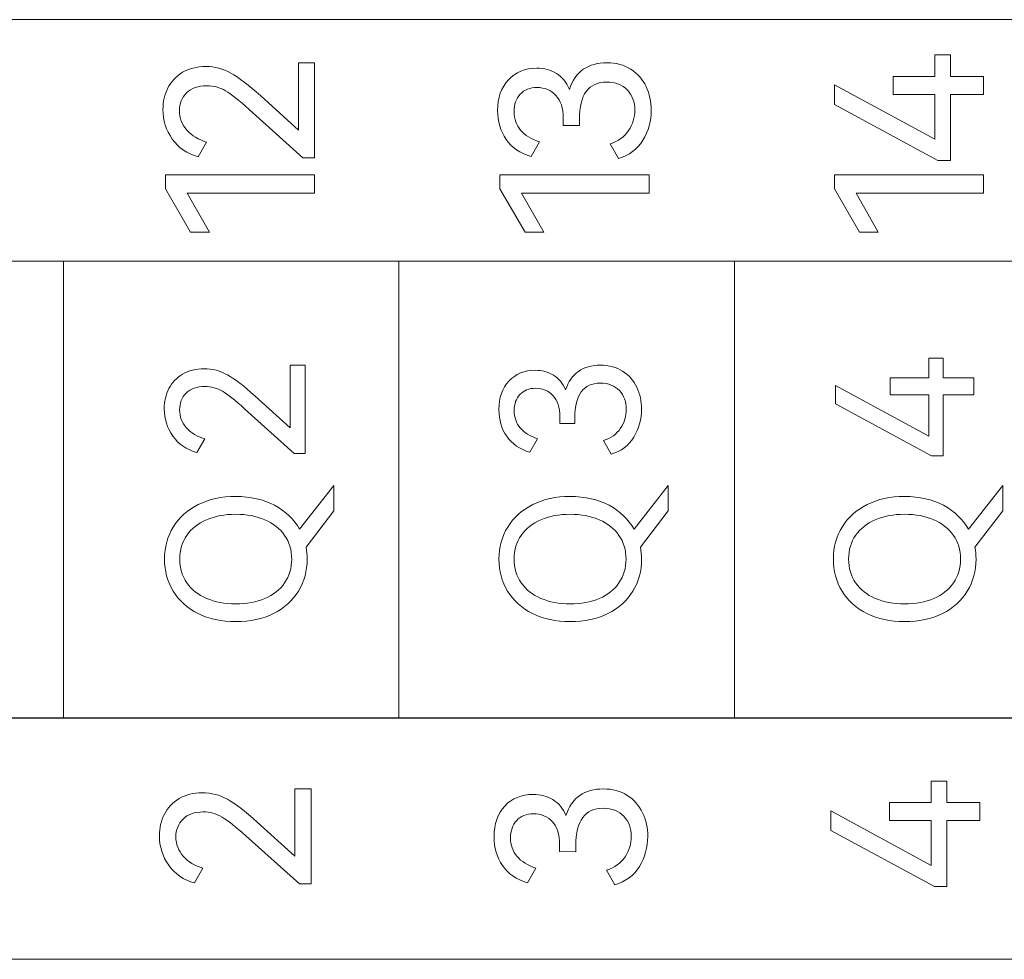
# Model space of a CAD drawing. Header units: millimetres. Extents: x 0 to 427, y 0 to 299.
# Tile 16 of 34: x 145 to 157, y 147 to 159. Entities that reach past the tile are written whole.
import ezdxf

# ---------------------------------------------------------------- set-up
doc = ezdxf.new("R2010")
doc.units = ezdxf.units.MM
doc.header["$MEASUREMENT"] = 0
doc.layers.add('layer 1', color=7, linetype='Continuous')

msp = doc.modelspace()

# ---------------------------------------------------------------- linework, layer by layer
at = {"layer": 'layer 1', "lineweight": 9}
for points, knots in [([(137.761, 155.891), (137.761, 155.891), (137.761, 158.823), (137.761, 158.823), (137.761, 158.823), (137.761, 158.823), (174.394, 158.823), (174.394, 158.823), (174.394, 158.823), (174.394, 158.823), (174.394, 155.891), (174.394, 155.891), (174.394, 155.891), (174.394, 155.891), (137.761, 155.891), (137.761, 155.891)], [0, 0, 0, 0, 0.25, 0.25, 0.25, 0.25, 0.5, 0.5, 0.5, 0.5, 0.75, 0.75, 0.75, 0.75, 1, 1, 1, 1]), ([(148.753, 157.483), (148.753, 157.483), (148.753, 158.301), (148.753, 158.301), (148.753, 158.301), (148.753, 158.301), (148.948, 158.301), (148.948, 158.301), (148.948, 158.301), (148.948, 158.301), (148.948, 157.148), (148.948, 157.148), (148.948, 157.148), (148.948, 157.148), (148.807, 157.148), (148.807, 157.148), (148.807, 157.148), (148.807, 157.148), (148.155, 157.733), (148.155, 157.733), (148.155, 157.733), (148.033, 157.843), (147.937, 157.919), (147.868, 157.96), (147.868, 157.96), (147.798, 158.001), (147.722, 158.022), (147.639, 158.022), (147.639, 158.022), (147.534, 158.022), (147.452, 157.992), (147.395, 157.935), (147.395, 157.935), (147.338, 157.878), (147.308, 157.805), (147.308, 157.718), (147.308, 157.718), (147.308, 157.629), (147.339, 157.55), (147.399, 157.483), (147.399, 157.483), (147.458, 157.416), (147.538, 157.367), (147.637, 157.338), (147.637, 157.338), (147.637, 157.338), (147.536, 157.16), (147.536, 157.16), (147.536, 157.16), (147.401, 157.196), (147.296, 157.268), (147.221, 157.375), (147.221, 157.375), (147.146, 157.482), (147.108, 157.601), (147.108, 157.733), (147.108, 157.733), (147.108, 157.828), (147.129, 157.916), (147.169, 157.995), (147.169, 157.995), (147.209, 158.074), (147.269, 158.137), (147.347, 158.184), (147.347, 158.184), (147.425, 158.23), (147.519, 158.254), (147.629, 158.254), (147.629, 158.254), (147.736, 158.254), (147.838, 158.227), (147.933, 158.175), (147.933, 158.175), (148.028, 158.123), (148.149, 158.029), (148.294, 157.898), (148.294, 157.898), (148.294, 157.898), (148.753, 157.483), (148.753, 157.483)], [0, 0, 0, 0, 0.05, 0.05, 0.05, 0.05, 0.1, 0.1, 0.1, 0.1, 0.15, 0.15, 0.15, 0.15, 0.2, 0.2, 0.2, 0.2, 0.25, 0.25, 0.25, 0.25, 0.3, 0.3, 0.3, 0.3, 0.35, 0.35, 0.35, 0.35, 0.4, 0.4, 0.4, 0.4, 0.45, 0.45, 0.45, 0.45, 0.5, 0.5, 0.5, 0.5, 0.55, 0.55, 0.55, 0.55, 0.6, 0.6, 0.6, 0.6, 0.65, 0.65, 0.65, 0.65, 0.7, 0.7, 0.7, 0.7, 0.75, 0.75, 0.75, 0.75, 0.8, 0.8, 0.8, 0.8, 0.85, 0.85, 0.85, 0.85, 0.9, 0.9, 0.9, 0.9, 0.95, 0.95, 0.95, 0.95, 1, 1, 1, 1]), ([(152.04, 157.977), (152.075, 158.086), (152.131, 158.167), (152.208, 158.221), (152.208, 158.221), (152.286, 158.274), (152.381, 158.301), (152.495, 158.301), (152.495, 158.301), (152.607, 158.301), (152.704, 158.274), (152.785, 158.222), (152.785, 158.222), (152.866, 158.17), (152.929, 158.099), (152.97, 158.012), (152.97, 158.012), (153.012, 157.925), (153.033, 157.829), (153.033, 157.725), (153.033, 157.725), (153.033, 157.594), (152.999, 157.472), (152.932, 157.361), (152.932, 157.361), (152.864, 157.25), (152.765, 157.176), (152.635, 157.138), (152.635, 157.138), (152.635, 157.138), (152.534, 157.316), (152.534, 157.316), (152.534, 157.316), (152.633, 157.347), (152.708, 157.401), (152.758, 157.477), (152.758, 157.477), (152.807, 157.553), (152.833, 157.637), (152.833, 157.725), (152.833, 157.725), (152.833, 157.823), (152.802, 157.904), (152.743, 157.969), (152.743, 157.969), (152.683, 158.033), (152.599, 158.066), (152.492, 158.066), (152.492, 158.066), (152.272, 158.066), (152.161, 157.915), (152.161, 157.614), (152.161, 157.614), (152.161, 157.614), (152.161, 157.538), (152.161, 157.538), (152.161, 157.538), (152.161, 157.538), (151.964, 157.54), (151.964, 157.54), (151.964, 157.54), (151.964, 157.54), (151.964, 157.627), (151.964, 157.627), (151.964, 157.627), (151.964, 157.749), (151.934, 157.842), (151.875, 157.904), (151.875, 157.904), (151.816, 157.967), (151.74, 158), (151.648, 158), (151.648, 158), (151.56, 158), (151.492, 157.972), (151.443, 157.918), (151.443, 157.918), (151.393, 157.864), (151.369, 157.794), (151.369, 157.708), (151.369, 157.708), (151.369, 157.619), (151.395, 157.543), (151.448, 157.482), (151.448, 157.482), (151.5, 157.421), (151.576, 157.373), (151.675, 157.34), (151.675, 157.34), (151.675, 157.34), (151.574, 157.162), (151.574, 157.162), (151.574, 157.162), (151.44, 157.202), (151.339, 157.272), (151.271, 157.371), (151.271, 157.371), (151.203, 157.47), (151.169, 157.587), (151.169, 157.721), (151.169, 157.721), (151.169, 157.875), (151.212, 158), (151.299, 158.093), (151.299, 158.093), (151.387, 158.187), (151.501, 158.234), (151.643, 158.234), (151.643, 158.234), (151.733, 158.234), (151.813, 158.213), (151.882, 158.171), (151.882, 158.171), (151.951, 158.129), (152.004, 158.065), (152.04, 157.977)], [0, 0, 0, 0, 0.034483, 0.034483, 0.034483, 0.034483, 0.068966, 0.068966, 0.068966, 0.068966, 0.103448, 0.103448, 0.103448, 0.103448, 0.137931, 0.137931, 0.137931, 0.137931, 0.172414, 0.172414, 0.172414, 0.172414, 0.206897, 0.206897, 0.206897, 0.206897, 0.241379, 0.241379, 0.241379, 0.241379, 0.275862, 0.275862, 0.275862, 0.275862, 0.310345, 0.310345, 0.310345, 0.310345, 0.344828, 0.344828, 0.344828, 0.344828, 0.37931, 0.37931, 0.37931, 0.37931, 0.413793, 0.413793, 0.413793, 0.413793, 0.448276, 0.448276, 0.448276, 0.448276, 0.482759, 0.482759, 0.482759, 0.482759, 0.517241, 0.517241, 0.517241, 0.517241, 0.551724, 0.551724, 0.551724, 0.551724, 0.586207, 0.586207, 0.586207, 0.586207, 0.62069, 0.62069, 0.62069, 0.62069, 0.655172, 0.655172, 0.655172, 0.655172, 0.689655, 0.689655, 0.689655, 0.689655, 0.724138, 0.724138, 0.724138, 0.724138, 0.758621, 0.758621, 0.758621, 0.758621, 0.793103, 0.793103, 0.793103, 0.793103, 0.827586, 0.827586, 0.827586, 0.827586, 0.862069, 0.862069, 0.862069, 0.862069, 0.896552, 0.896552, 0.896552, 0.896552, 0.931034, 0.931034, 0.931034, 0.931034, 0.965517, 0.965517, 0.965517, 0.965517, 1, 1, 1, 1]), ([(155.967, 158.135), (155.967, 158.135), (156.473, 158.135), (156.473, 158.135), (156.473, 158.135), (156.473, 158.135), (156.473, 158.395), (156.473, 158.395), (156.473, 158.395), (156.473, 158.395), (156.664, 158.395), (156.664, 158.395), (156.664, 158.395), (156.664, 158.395), (156.664, 158.135), (156.664, 158.135), (156.664, 158.135), (156.664, 158.135), (157.064, 158.135), (157.064, 158.135), (157.064, 158.135), (157.064, 158.135), (157.064, 157.916), (157.064, 157.916), (157.064, 157.916), (157.064, 157.916), (156.664, 157.916), (156.664, 157.916), (156.664, 157.916), (156.664, 157.916), (156.664, 157.116), (156.664, 157.116), (156.664, 157.116), (156.664, 157.116), (156.511, 157.116), (156.511, 157.116), (156.511, 157.116), (156.511, 157.116), (155.254, 157.795), (155.254, 157.795), (155.254, 157.795), (155.254, 157.795), (155.254, 158.034), (155.254, 158.034), (155.254, 158.034), (155.254, 158.034), (156.473, 157.372), (156.473, 157.372), (156.473, 157.372), (156.473, 157.372), (156.473, 157.916), (156.473, 157.916), (156.473, 157.916), (156.473, 157.916), (155.967, 157.916), (155.967, 157.916), (155.967, 157.916), (155.967, 157.916), (155.967, 158.135), (155.967, 158.135)], [0, 0, 0, 0, 0.066667, 0.066667, 0.066667, 0.066667, 0.133333, 0.133333, 0.133333, 0.133333, 0.2, 0.2, 0.2, 0.2, 0.266667, 0.266667, 0.266667, 0.266667, 0.333333, 0.333333, 0.333333, 0.333333, 0.4, 0.4, 0.4, 0.4, 0.466667, 0.466667, 0.466667, 0.466667, 0.533333, 0.533333, 0.533333, 0.533333, 0.6, 0.6, 0.6, 0.6, 0.666667, 0.666667, 0.666667, 0.666667, 0.733333, 0.733333, 0.733333, 0.733333, 0.8, 0.8, 0.8, 0.8, 0.866667, 0.866667, 0.866667, 0.866667, 0.933333, 0.933333, 0.933333, 0.933333, 1, 1, 1, 1]), ([(147.671, 156.246), (147.671, 156.246), (147.444, 156.246), (147.444, 156.246), (147.444, 156.246), (147.444, 156.246), (147.138, 156.772), (147.138, 156.772), (147.138, 156.772), (147.138, 156.772), (147.138, 156.94), (147.138, 156.94), (147.138, 156.94), (147.138, 156.94), (148.948, 156.94), (148.948, 156.94), (148.948, 156.94), (148.948, 156.94), (148.948, 156.718), (148.948, 156.718), (148.948, 156.718), (148.948, 156.718), (147.402, 156.718), (147.402, 156.718), (147.402, 156.718), (147.402, 156.718), (147.671, 156.246), (147.671, 156.246)], [0, 0, 0, 0, 0.142857, 0.142857, 0.142857, 0.142857, 0.285714, 0.285714, 0.285714, 0.285714, 0.428571, 0.428571, 0.428571, 0.428571, 0.571429, 0.571429, 0.571429, 0.571429, 0.714286, 0.714286, 0.714286, 0.714286, 0.857143, 0.857143, 0.857143, 0.857143, 1, 1, 1, 1]), ([(151.729, 156.246), (151.729, 156.246), (151.502, 156.246), (151.502, 156.246), (151.502, 156.246), (151.502, 156.246), (151.196, 156.772), (151.196, 156.772), (151.196, 156.772), (151.196, 156.772), (151.196, 156.94), (151.196, 156.94), (151.196, 156.94), (151.196, 156.94), (153.006, 156.94), (153.006, 156.94), (153.006, 156.94), (153.006, 156.94), (153.006, 156.718), (153.006, 156.718), (153.006, 156.718), (153.006, 156.718), (151.46, 156.718), (151.46, 156.718), (151.46, 156.718), (151.46, 156.718), (151.729, 156.246), (151.729, 156.246)], [0, 0, 0, 0, 0.142857, 0.142857, 0.142857, 0.142857, 0.285714, 0.285714, 0.285714, 0.285714, 0.428571, 0.428571, 0.428571, 0.428571, 0.571429, 0.571429, 0.571429, 0.571429, 0.714286, 0.714286, 0.714286, 0.714286, 0.857143, 0.857143, 0.857143, 0.857143, 1, 1, 1, 1]), ([(155.787, 156.246), (155.787, 156.246), (155.56, 156.246), (155.56, 156.246), (155.56, 156.246), (155.56, 156.246), (155.254, 156.772), (155.254, 156.772), (155.254, 156.772), (155.254, 156.772), (155.254, 156.94), (155.254, 156.94), (155.254, 156.94), (155.254, 156.94), (157.064, 156.94), (157.064, 156.94), (157.064, 156.94), (157.064, 156.94), (157.064, 156.718), (157.064, 156.718), (157.064, 156.718), (157.064, 156.718), (155.518, 156.718), (155.518, 156.718), (155.518, 156.718), (155.518, 156.718), (155.787, 156.246), (155.787, 156.246)], [0, 0, 0, 0, 0.142857, 0.142857, 0.142857, 0.142857, 0.285714, 0.285714, 0.285714, 0.285714, 0.428571, 0.428571, 0.428571, 0.428571, 0.571429, 0.571429, 0.571429, 0.571429, 0.714286, 0.714286, 0.714286, 0.714286, 0.857143, 0.857143, 0.857143, 0.857143, 1, 1, 1, 1]), ([(174.394, 155.891), (174.394, 155.891), (170.323, 155.891), (170.323, 155.891), (170.323, 155.891), (170.323, 155.891), (166.253, 155.891), (166.253, 155.891), (166.253, 155.891), (166.253, 155.891), (162.183, 155.891), (162.183, 155.891), (162.183, 155.891), (162.183, 155.891), (158.112, 155.891), (158.112, 155.891), (158.112, 155.891), (158.112, 155.891), (154.042, 155.891), (154.042, 155.891), (154.042, 155.891), (154.042, 155.891), (149.972, 155.891), (149.972, 155.891), (149.972, 155.891), (149.972, 155.891), (145.901, 155.891), (145.901, 155.891), (145.901, 155.891), (145.901, 155.891), (141.831, 155.891), (141.831, 155.891), (141.831, 155.891), (141.831, 155.891), (137.761, 155.891), (137.761, 155.891)], [0, 0, 0, 0, 0.111111, 0.111111, 0.111111, 0.111111, 0.222222, 0.222222, 0.222222, 0.222222, 0.333333, 0.333333, 0.333333, 0.333333, 0.444444, 0.444444, 0.444444, 0.444444, 0.555556, 0.555556, 0.555556, 0.555556, 0.666667, 0.666667, 0.666667, 0.666667, 0.777778, 0.777778, 0.777778, 0.777778, 0.888889, 0.888889, 0.888889, 0.888889, 1, 1, 1, 1]), ([(155.93, 154.477), (155.93, 154.477), (156.4, 154.477), (156.4, 154.477), (156.4, 154.477), (156.4, 154.477), (156.4, 154.718), (156.4, 154.718), (156.4, 154.718), (156.4, 154.718), (156.576, 154.718), (156.576, 154.718), (156.576, 154.718), (156.576, 154.718), (156.576, 154.477), (156.576, 154.477), (156.576, 154.477), (156.576, 154.477), (156.948, 154.477), (156.948, 154.477), (156.948, 154.477), (156.948, 154.477), (156.948, 154.273), (156.948, 154.273), (156.948, 154.273), (156.948, 154.273), (156.576, 154.273), (156.576, 154.273), (156.576, 154.273), (156.576, 154.273), (156.576, 153.53), (156.576, 153.53), (156.576, 153.53), (156.576, 153.53), (156.434, 153.53), (156.434, 153.53), (156.434, 153.53), (156.434, 153.53), (155.267, 154.161), (155.267, 154.161), (155.267, 154.161), (155.267, 154.161), (155.267, 154.383), (155.267, 154.383), (155.267, 154.383), (155.267, 154.383), (156.4, 153.769), (156.4, 153.769), (156.4, 153.769), (156.4, 153.769), (156.4, 154.273), (156.4, 154.273), (156.4, 154.273), (156.4, 154.273), (155.93, 154.273), (155.93, 154.273), (155.93, 154.273), (155.93, 154.273), (155.93, 154.477), (155.93, 154.477)], [0, 0, 0, 0, 0.066667, 0.066667, 0.066667, 0.066667, 0.133333, 0.133333, 0.133333, 0.133333, 0.2, 0.2, 0.2, 0.2, 0.266667, 0.266667, 0.266667, 0.266667, 0.333333, 0.333333, 0.333333, 0.333333, 0.4, 0.4, 0.4, 0.4, 0.466667, 0.466667, 0.466667, 0.466667, 0.533333, 0.533333, 0.533333, 0.533333, 0.6, 0.6, 0.6, 0.6, 0.666667, 0.666667, 0.666667, 0.666667, 0.733333, 0.733333, 0.733333, 0.733333, 0.8, 0.8, 0.8, 0.8, 0.866667, 0.866667, 0.866667, 0.866667, 0.933333, 0.933333, 0.933333, 0.933333, 1, 1, 1, 1]), ([(148.652, 153.872), (148.652, 153.872), (148.652, 154.631), (148.652, 154.631), (148.652, 154.631), (148.652, 154.631), (148.833, 154.631), (148.833, 154.631), (148.833, 154.631), (148.833, 154.631), (148.833, 153.56), (148.833, 153.56), (148.833, 153.56), (148.833, 153.56), (148.702, 153.56), (148.702, 153.56), (148.702, 153.56), (148.702, 153.56), (148.097, 154.103), (148.097, 154.103), (148.097, 154.103), (147.984, 154.206), (147.895, 154.276), (147.83, 154.314), (147.83, 154.314), (147.765, 154.353), (147.694, 154.372), (147.618, 154.372), (147.618, 154.372), (147.52, 154.372), (147.444, 154.345), (147.39, 154.292), (147.39, 154.292), (147.337, 154.238), (147.31, 154.171), (147.31, 154.09), (147.31, 154.09), (147.31, 154.007), (147.338, 153.935), (147.394, 153.872), (147.394, 153.872), (147.45, 153.809), (147.523, 153.764), (147.615, 153.737), (147.615, 153.737), (147.615, 153.737), (147.521, 153.571), (147.521, 153.571), (147.521, 153.571), (147.396, 153.605), (147.298, 153.672), (147.229, 153.771), (147.229, 153.771), (147.159, 153.87), (147.124, 153.981), (147.124, 154.103), (147.124, 154.103), (147.124, 154.192), (147.143, 154.273), (147.181, 154.347), (147.181, 154.347), (147.218, 154.42), (147.273, 154.478), (147.346, 154.522), (147.346, 154.522), (147.418, 154.566), (147.506, 154.587), (147.608, 154.587), (147.608, 154.587), (147.708, 154.587), (147.802, 154.563), (147.89, 154.514), (147.89, 154.514), (147.979, 154.465), (148.091, 154.379), (148.225, 154.257), (148.225, 154.257), (148.225, 154.257), (148.652, 153.872), (148.652, 153.872)], [0, 0, 0, 0, 0.05, 0.05, 0.05, 0.05, 0.1, 0.1, 0.1, 0.1, 0.15, 0.15, 0.15, 0.15, 0.2, 0.2, 0.2, 0.2, 0.25, 0.25, 0.25, 0.25, 0.3, 0.3, 0.3, 0.3, 0.35, 0.35, 0.35, 0.35, 0.4, 0.4, 0.4, 0.4, 0.45, 0.45, 0.45, 0.45, 0.5, 0.5, 0.5, 0.5, 0.55, 0.55, 0.55, 0.55, 0.6, 0.6, 0.6, 0.6, 0.65, 0.65, 0.65, 0.65, 0.7, 0.7, 0.7, 0.7, 0.75, 0.75, 0.75, 0.75, 0.8, 0.8, 0.8, 0.8, 0.85, 0.85, 0.85, 0.85, 0.9, 0.9, 0.9, 0.9, 0.95, 0.95, 0.95, 0.95, 1, 1, 1, 1]), ([(151.994, 154.33), (152.026, 154.431), (152.078, 154.507), (152.15, 154.556), (152.15, 154.556), (152.221, 154.606), (152.31, 154.631), (152.416, 154.631), (152.416, 154.631), (152.52, 154.631), (152.609, 154.606), (152.685, 154.558), (152.685, 154.558), (152.761, 154.509), (152.818, 154.444), (152.857, 154.363), (152.857, 154.363), (152.896, 154.282), (152.915, 154.193), (152.915, 154.097), (152.915, 154.097), (152.915, 153.974), (152.884, 153.862), (152.821, 153.758), (152.821, 153.758), (152.759, 153.655), (152.667, 153.586), (152.546, 153.551), (152.546, 153.551), (152.546, 153.551), (152.452, 153.716), (152.452, 153.716), (152.452, 153.716), (152.544, 153.745), (152.613, 153.795), (152.66, 153.866), (152.66, 153.866), (152.706, 153.937), (152.73, 154.014), (152.73, 154.097), (152.73, 154.097), (152.73, 154.187), (152.702, 154.262), (152.646, 154.322), (152.646, 154.322), (152.59, 154.383), (152.513, 154.413), (152.413, 154.413), (152.413, 154.413), (152.208, 154.413), (152.106, 154.273), (152.106, 153.993), (152.106, 153.993), (152.106, 153.993), (152.106, 153.922), (152.106, 153.922), (152.106, 153.922), (152.106, 153.922), (151.923, 153.925), (151.923, 153.925), (151.923, 153.925), (151.923, 153.925), (151.923, 154.005), (151.923, 154.005), (151.923, 154.005), (151.923, 154.118), (151.895, 154.204), (151.84, 154.263), (151.84, 154.263), (151.785, 154.322), (151.715, 154.351), (151.629, 154.351), (151.629, 154.351), (151.548, 154.351), (151.485, 154.326), (151.439, 154.275), (151.439, 154.275), (151.393, 154.225), (151.37, 154.16), (151.37, 154.081), (151.37, 154.081), (151.37, 153.998), (151.394, 153.928), (151.443, 153.871), (151.443, 153.871), (151.492, 153.813), (151.563, 153.769), (151.654, 153.739), (151.654, 153.739), (151.654, 153.739), (151.56, 153.574), (151.56, 153.574), (151.56, 153.574), (151.436, 153.61), (151.343, 153.675), (151.279, 153.768), (151.279, 153.768), (151.216, 153.86), (151.184, 153.968), (151.184, 154.092), (151.184, 154.092), (151.184, 154.236), (151.225, 154.351), (151.306, 154.438), (151.306, 154.438), (151.387, 154.525), (151.493, 154.569), (151.624, 154.569), (151.624, 154.569), (151.709, 154.569), (151.783, 154.549), (151.847, 154.51), (151.847, 154.51), (151.911, 154.472), (151.96, 154.412), (151.994, 154.33)], [0, 0, 0, 0, 0.034483, 0.034483, 0.034483, 0.034483, 0.068966, 0.068966, 0.068966, 0.068966, 0.103448, 0.103448, 0.103448, 0.103448, 0.137931, 0.137931, 0.137931, 0.137931, 0.172414, 0.172414, 0.172414, 0.172414, 0.206897, 0.206897, 0.206897, 0.206897, 0.241379, 0.241379, 0.241379, 0.241379, 0.275862, 0.275862, 0.275862, 0.275862, 0.310345, 0.310345, 0.310345, 0.310345, 0.344828, 0.344828, 0.344828, 0.344828, 0.37931, 0.37931, 0.37931, 0.37931, 0.413793, 0.413793, 0.413793, 0.413793, 0.448276, 0.448276, 0.448276, 0.448276, 0.482759, 0.482759, 0.482759, 0.482759, 0.517241, 0.517241, 0.517241, 0.517241, 0.551724, 0.551724, 0.551724, 0.551724, 0.586207, 0.586207, 0.586207, 0.586207, 0.62069, 0.62069, 0.62069, 0.62069, 0.655172, 0.655172, 0.655172, 0.655172, 0.689655, 0.689655, 0.689655, 0.689655, 0.724138, 0.724138, 0.724138, 0.724138, 0.758621, 0.758621, 0.758621, 0.758621, 0.793103, 0.793103, 0.793103, 0.793103, 0.827586, 0.827586, 0.827586, 0.827586, 0.862069, 0.862069, 0.862069, 0.862069, 0.896552, 0.896552, 0.896552, 0.896552, 0.931034, 0.931034, 0.931034, 0.931034, 0.965517, 0.965517, 0.965517, 0.965517, 1, 1, 1, 1]), ([(149.181, 153.171), (149.181, 153.171), (149.181, 152.863), (149.181, 152.863), (149.181, 152.863), (149.181, 152.863), (148.844, 152.423), (148.844, 152.423), (148.844, 152.423), (148.853, 152.376), (148.858, 152.327), (148.858, 152.279), (148.858, 152.279), (148.858, 152.135), (148.823, 152.005), (148.752, 151.89), (148.752, 151.89), (148.682, 151.774), (148.581, 151.684), (148.45, 151.618), (148.45, 151.618), (148.318, 151.552), (148.166, 151.52), (147.991, 151.52), (147.991, 151.52), (147.819, 151.52), (147.666, 151.552), (147.535, 151.618), (147.535, 151.618), (147.403, 151.684), (147.303, 151.774), (147.232, 151.89), (147.232, 151.89), (147.162, 152.005), (147.127, 152.135), (147.127, 152.279), (147.127, 152.279), (147.127, 152.422), (147.162, 152.552), (147.233, 152.667), (147.233, 152.667), (147.304, 152.783), (147.405, 152.873), (147.536, 152.939), (147.536, 152.939), (147.667, 153.005), (147.819, 153.038), (147.991, 153.038), (147.991, 153.038), (148.172, 153.038), (148.329, 153.002), (148.462, 152.931), (148.462, 152.931), (148.596, 152.86), (148.697, 152.763), (148.766, 152.641), (148.766, 152.641), (148.766, 152.641), (149.181, 153.171), (149.181, 153.171)], [0, 0, 0, 0, 0.066667, 0.066667, 0.066667, 0.066667, 0.133333, 0.133333, 0.133333, 0.133333, 0.2, 0.2, 0.2, 0.2, 0.266667, 0.266667, 0.266667, 0.266667, 0.333333, 0.333333, 0.333333, 0.333333, 0.4, 0.4, 0.4, 0.4, 0.466667, 0.466667, 0.466667, 0.466667, 0.533333, 0.533333, 0.533333, 0.533333, 0.6, 0.6, 0.6, 0.6, 0.666667, 0.666667, 0.666667, 0.666667, 0.733333, 0.733333, 0.733333, 0.733333, 0.8, 0.8, 0.8, 0.8, 0.866667, 0.866667, 0.866667, 0.866667, 0.933333, 0.933333, 0.933333, 0.933333, 1, 1, 1, 1]), ([(153.239, 153.171), (153.239, 153.171), (153.239, 152.863), (153.239, 152.863), (153.239, 152.863), (153.239, 152.863), (152.902, 152.423), (152.902, 152.423), (152.902, 152.423), (152.911, 152.376), (152.915, 152.327), (152.915, 152.279), (152.915, 152.279), (152.915, 152.135), (152.88, 152.005), (152.81, 151.89), (152.81, 151.89), (152.74, 151.774), (152.639, 151.684), (152.507, 151.618), (152.507, 151.618), (152.376, 151.552), (152.223, 151.52), (152.049, 151.52), (152.049, 151.52), (151.876, 151.52), (151.724, 151.552), (151.592, 151.618), (151.592, 151.618), (151.461, 151.684), (151.36, 151.774), (151.29, 151.89), (151.29, 151.89), (151.219, 152.005), (151.184, 152.135), (151.184, 152.279), (151.184, 152.279), (151.184, 152.422), (151.22, 152.552), (151.291, 152.667), (151.291, 152.667), (151.362, 152.783), (151.463, 152.873), (151.594, 152.939), (151.594, 152.939), (151.724, 153.005), (151.876, 153.038), (152.049, 153.038), (152.049, 153.038), (152.229, 153.038), (152.386, 153.002), (152.52, 152.931), (152.52, 152.931), (152.654, 152.86), (152.755, 152.763), (152.824, 152.641), (152.824, 152.641), (152.824, 152.641), (153.239, 153.171), (153.239, 153.171)], [0, 0, 0, 0, 0.066667, 0.066667, 0.066667, 0.066667, 0.133333, 0.133333, 0.133333, 0.133333, 0.2, 0.2, 0.2, 0.2, 0.266667, 0.266667, 0.266667, 0.266667, 0.333333, 0.333333, 0.333333, 0.333333, 0.4, 0.4, 0.4, 0.4, 0.466667, 0.466667, 0.466667, 0.466667, 0.533333, 0.533333, 0.533333, 0.533333, 0.6, 0.6, 0.6, 0.6, 0.666667, 0.666667, 0.666667, 0.666667, 0.733333, 0.733333, 0.733333, 0.733333, 0.8, 0.8, 0.8, 0.8, 0.866667, 0.866667, 0.866667, 0.866667, 0.933333, 0.933333, 0.933333, 0.933333, 1, 1, 1, 1]), ([(157.296, 153.171), (157.296, 153.171), (157.296, 152.863), (157.296, 152.863), (157.296, 152.863), (157.296, 152.863), (156.959, 152.423), (156.959, 152.423), (156.959, 152.423), (156.968, 152.376), (156.973, 152.327), (156.973, 152.279), (156.973, 152.279), (156.973, 152.135), (156.938, 152.005), (156.867, 151.89), (156.867, 151.89), (156.797, 151.774), (156.696, 151.684), (156.565, 151.618), (156.565, 151.618), (156.433, 151.552), (156.28, 151.52), (156.106, 151.52), (156.106, 151.52), (155.933, 151.52), (155.781, 151.552), (155.65, 151.618), (155.65, 151.618), (155.518, 151.684), (155.417, 151.774), (155.347, 151.89), (155.347, 151.89), (155.277, 152.005), (155.242, 152.135), (155.242, 152.279), (155.242, 152.279), (155.242, 152.422), (155.277, 152.552), (155.348, 152.667), (155.348, 152.667), (155.419, 152.783), (155.52, 152.873), (155.651, 152.939), (155.651, 152.939), (155.782, 153.005), (155.933, 153.038), (156.106, 153.038), (156.106, 153.038), (156.287, 153.038), (156.444, 153.002), (156.577, 152.931), (156.577, 152.931), (156.711, 152.86), (156.812, 152.763), (156.881, 152.641), (156.881, 152.641), (156.881, 152.641), (157.296, 153.171), (157.296, 153.171)], [0, 0, 0, 0, 0.066667, 0.066667, 0.066667, 0.066667, 0.133333, 0.133333, 0.133333, 0.133333, 0.2, 0.2, 0.2, 0.2, 0.266667, 0.266667, 0.266667, 0.266667, 0.333333, 0.333333, 0.333333, 0.333333, 0.4, 0.4, 0.4, 0.4, 0.466667, 0.466667, 0.466667, 0.466667, 0.533333, 0.533333, 0.533333, 0.533333, 0.6, 0.6, 0.6, 0.6, 0.666667, 0.666667, 0.666667, 0.666667, 0.733333, 0.733333, 0.733333, 0.733333, 0.8, 0.8, 0.8, 0.8, 0.866667, 0.866667, 0.866667, 0.866667, 0.933333, 0.933333, 0.933333, 0.933333, 1, 1, 1, 1]), ([(147.991, 151.735), (148.124, 151.735), (148.242, 151.757), (148.344, 151.8), (148.344, 151.8), (148.447, 151.844), (148.527, 151.907), (148.584, 151.99), (148.584, 151.99), (148.641, 152.072), (148.67, 152.168), (148.67, 152.279), (148.67, 152.279), (148.67, 152.389), (148.641, 152.485), (148.584, 152.566), (148.584, 152.566), (148.527, 152.648), (148.447, 152.711), (148.344, 152.755), (148.344, 152.755), (148.242, 152.8), (148.124, 152.822), (147.991, 152.822), (147.991, 152.822), (147.857, 152.822), (147.738, 152.8), (147.636, 152.755), (147.636, 152.755), (147.533, 152.711), (147.454, 152.648), (147.397, 152.566), (147.397, 152.566), (147.341, 152.485), (147.313, 152.389), (147.313, 152.279), (147.313, 152.279), (147.313, 152.168), (147.341, 152.073), (147.397, 151.991), (147.397, 151.991), (147.454, 151.909), (147.533, 151.846), (147.636, 151.802), (147.636, 151.802), (147.738, 151.757), (147.857, 151.735), (147.991, 151.735)], [0, 0, 0, 0, 0.083333, 0.083333, 0.083333, 0.083333, 0.166667, 0.166667, 0.166667, 0.166667, 0.25, 0.25, 0.25, 0.25, 0.333333, 0.333333, 0.333333, 0.333333, 0.416667, 0.416667, 0.416667, 0.416667, 0.5, 0.5, 0.5, 0.5, 0.583333, 0.583333, 0.583333, 0.583333, 0.666667, 0.666667, 0.666667, 0.666667, 0.75, 0.75, 0.75, 0.75, 0.833333, 0.833333, 0.833333, 0.833333, 0.916667, 0.916667, 0.916667, 0.916667, 1, 1, 1, 1]), ([(152.049, 151.735), (152.182, 151.735), (152.299, 151.757), (152.402, 151.8), (152.402, 151.8), (152.504, 151.844), (152.584, 151.907), (152.641, 151.99), (152.641, 151.99), (152.699, 152.072), (152.727, 152.168), (152.727, 152.279), (152.727, 152.279), (152.727, 152.389), (152.699, 152.485), (152.641, 152.566), (152.641, 152.566), (152.584, 152.648), (152.504, 152.711), (152.402, 152.755), (152.402, 152.755), (152.299, 152.8), (152.182, 152.822), (152.049, 152.822), (152.049, 152.822), (151.914, 152.822), (151.796, 152.8), (151.693, 152.755), (151.693, 152.755), (151.591, 152.711), (151.511, 152.648), (151.455, 152.566), (151.455, 152.566), (151.398, 152.485), (151.37, 152.389), (151.37, 152.279), (151.37, 152.279), (151.37, 152.168), (151.398, 152.073), (151.455, 151.991), (151.455, 151.991), (151.511, 151.909), (151.591, 151.846), (151.693, 151.802), (151.693, 151.802), (151.796, 151.757), (151.914, 151.735), (152.049, 151.735)], [0, 0, 0, 0, 0.083333, 0.083333, 0.083333, 0.083333, 0.166667, 0.166667, 0.166667, 0.166667, 0.25, 0.25, 0.25, 0.25, 0.333333, 0.333333, 0.333333, 0.333333, 0.416667, 0.416667, 0.416667, 0.416667, 0.5, 0.5, 0.5, 0.5, 0.583333, 0.583333, 0.583333, 0.583333, 0.666667, 0.666667, 0.666667, 0.666667, 0.75, 0.75, 0.75, 0.75, 0.833333, 0.833333, 0.833333, 0.833333, 0.916667, 0.916667, 0.916667, 0.916667, 1, 1, 1, 1]), ([(156.106, 151.735), (156.239, 151.735), (156.357, 151.757), (156.459, 151.8), (156.459, 151.8), (156.562, 151.844), (156.642, 151.907), (156.699, 151.99), (156.699, 151.99), (156.756, 152.072), (156.785, 152.168), (156.785, 152.279), (156.785, 152.279), (156.785, 152.389), (156.756, 152.485), (156.699, 152.566), (156.699, 152.566), (156.642, 152.648), (156.562, 152.711), (156.459, 152.755), (156.459, 152.755), (156.357, 152.8), (156.239, 152.822), (156.106, 152.822), (156.106, 152.822), (155.972, 152.822), (155.853, 152.8), (155.751, 152.755), (155.751, 152.755), (155.648, 152.711), (155.569, 152.648), (155.512, 152.566), (155.512, 152.566), (155.456, 152.485), (155.427, 152.389), (155.427, 152.279), (155.427, 152.279), (155.427, 152.168), (155.456, 152.073), (155.512, 151.991), (155.512, 151.991), (155.569, 151.909), (155.648, 151.846), (155.751, 151.802), (155.751, 151.802), (155.853, 151.757), (155.972, 151.735), (156.106, 151.735)], [0, 0, 0, 0, 0.083333, 0.083333, 0.083333, 0.083333, 0.166667, 0.166667, 0.166667, 0.166667, 0.25, 0.25, 0.25, 0.25, 0.333333, 0.333333, 0.333333, 0.333333, 0.416667, 0.416667, 0.416667, 0.416667, 0.5, 0.5, 0.5, 0.5, 0.583333, 0.583333, 0.583333, 0.583333, 0.666667, 0.666667, 0.666667, 0.666667, 0.75, 0.75, 0.75, 0.75, 0.833333, 0.833333, 0.833333, 0.833333, 0.916667, 0.916667, 0.916667, 0.916667, 1, 1, 1, 1]), ([(137.761, 147.423), (137.761, 147.423), (137.761, 150.354), (137.761, 150.354), (137.761, 150.354), (137.761, 150.354), (174.394, 150.354), (174.394, 150.354), (174.394, 150.354), (174.394, 150.354), (174.394, 147.423), (174.394, 147.423), (174.394, 147.423), (174.394, 147.423), (137.761, 147.423), (137.761, 147.423)], [0, 0, 0, 0, 0.25, 0.25, 0.25, 0.25, 0.5, 0.5, 0.5, 0.5, 0.75, 0.75, 0.75, 0.75, 1, 1, 1, 1]), ([(174.394, 150.347), (174.394, 150.347), (170.323, 150.347), (170.323, 150.347), (170.323, 150.347), (170.323, 150.347), (166.253, 150.347), (166.253, 150.347), (166.253, 150.347), (166.253, 150.347), (162.183, 150.347), (162.183, 150.347), (162.183, 150.347), (162.183, 150.347), (158.112, 150.347), (158.112, 150.347), (158.112, 150.347), (158.112, 150.347), (154.042, 150.347), (154.042, 150.347), (154.042, 150.347), (154.042, 150.347), (149.972, 150.347), (149.972, 150.347), (149.972, 150.347), (149.972, 150.347), (145.901, 150.347), (145.901, 150.347), (145.901, 150.347), (145.901, 150.347), (141.831, 150.347), (141.831, 150.347), (141.831, 150.347), (141.831, 150.347), (137.761, 150.347), (137.761, 150.347)], [0, 0, 0, 0, 0.111111, 0.111111, 0.111111, 0.111111, 0.222222, 0.222222, 0.222222, 0.222222, 0.333333, 0.333333, 0.333333, 0.333333, 0.444444, 0.444444, 0.444444, 0.444444, 0.555556, 0.555556, 0.555556, 0.555556, 0.666667, 0.666667, 0.666667, 0.666667, 0.777778, 0.777778, 0.777778, 0.777778, 0.888889, 0.888889, 0.888889, 0.888889, 1, 1, 1, 1]), ([(155.924, 149.324), (155.924, 149.324), (156.43, 149.324), (156.43, 149.324), (156.43, 149.324), (156.43, 149.324), (156.43, 149.584), (156.43, 149.584), (156.43, 149.584), (156.43, 149.584), (156.62, 149.584), (156.62, 149.584), (156.62, 149.584), (156.62, 149.584), (156.62, 149.324), (156.62, 149.324), (156.62, 149.324), (156.62, 149.324), (157.02, 149.324), (157.02, 149.324), (157.02, 149.324), (157.02, 149.324), (157.02, 149.105), (157.02, 149.105), (157.02, 149.105), (157.02, 149.105), (156.62, 149.105), (156.62, 149.105), (156.62, 149.105), (156.62, 149.105), (156.62, 148.305), (156.62, 148.305), (156.62, 148.305), (156.62, 148.305), (156.467, 148.305), (156.467, 148.305), (156.467, 148.305), (156.467, 148.305), (155.21, 148.984), (155.21, 148.984), (155.21, 148.984), (155.21, 148.984), (155.21, 149.223), (155.21, 149.223), (155.21, 149.223), (155.21, 149.223), (156.43, 148.561), (156.43, 148.561), (156.43, 148.561), (156.43, 148.561), (156.43, 149.105), (156.43, 149.105), (156.43, 149.105), (156.43, 149.105), (155.924, 149.105), (155.924, 149.105), (155.924, 149.105), (155.924, 149.105), (155.924, 149.324), (155.924, 149.324)], [0, 0, 0, 0, 0.066667, 0.066667, 0.066667, 0.066667, 0.133333, 0.133333, 0.133333, 0.133333, 0.2, 0.2, 0.2, 0.2, 0.266667, 0.266667, 0.266667, 0.266667, 0.333333, 0.333333, 0.333333, 0.333333, 0.4, 0.4, 0.4, 0.4, 0.466667, 0.466667, 0.466667, 0.466667, 0.533333, 0.533333, 0.533333, 0.533333, 0.6, 0.6, 0.6, 0.6, 0.666667, 0.666667, 0.666667, 0.666667, 0.733333, 0.733333, 0.733333, 0.733333, 0.8, 0.8, 0.8, 0.8, 0.866667, 0.866667, 0.866667, 0.866667, 0.933333, 0.933333, 0.933333, 0.933333, 1, 1, 1, 1]), ([(148.71, 148.672), (148.71, 148.672), (148.71, 149.49), (148.71, 149.49), (148.71, 149.49), (148.71, 149.49), (148.905, 149.49), (148.905, 149.49), (148.905, 149.49), (148.905, 149.49), (148.905, 148.337), (148.905, 148.337), (148.905, 148.337), (148.905, 148.337), (148.764, 148.337), (148.764, 148.337), (148.764, 148.337), (148.764, 148.337), (148.112, 148.922), (148.112, 148.922), (148.112, 148.922), (147.99, 149.032), (147.895, 149.108), (147.825, 149.149), (147.825, 149.149), (147.755, 149.19), (147.678, 149.211), (147.596, 149.211), (147.596, 149.211), (147.491, 149.211), (147.409, 149.182), (147.352, 149.124), (147.352, 149.124), (147.294, 149.067), (147.265, 148.994), (147.265, 148.907), (147.265, 148.907), (147.265, 148.818), (147.295, 148.74), (147.355, 148.672), (147.355, 148.672), (147.415, 148.605), (147.495, 148.556), (147.594, 148.527), (147.594, 148.527), (147.594, 148.527), (147.492, 148.349), (147.492, 148.349), (147.492, 148.349), (147.357, 148.385), (147.253, 148.457), (147.178, 148.564), (147.178, 148.564), (147.103, 148.671), (147.065, 148.79), (147.065, 148.922), (147.065, 148.922), (147.065, 149.017), (147.085, 149.105), (147.126, 149.184), (147.126, 149.184), (147.166, 149.263), (147.225, 149.326), (147.304, 149.373), (147.304, 149.373), (147.382, 149.419), (147.476, 149.443), (147.586, 149.443), (147.586, 149.443), (147.693, 149.443), (147.795, 149.417), (147.89, 149.364), (147.89, 149.364), (147.986, 149.311), (148.106, 149.219), (148.251, 149.087), (148.251, 149.087), (148.251, 149.087), (148.71, 148.672), (148.71, 148.672)], [0, 0, 0, 0, 0.05, 0.05, 0.05, 0.05, 0.1, 0.1, 0.1, 0.1, 0.15, 0.15, 0.15, 0.15, 0.2, 0.2, 0.2, 0.2, 0.25, 0.25, 0.25, 0.25, 0.3, 0.3, 0.3, 0.3, 0.35, 0.35, 0.35, 0.35, 0.4, 0.4, 0.4, 0.4, 0.45, 0.45, 0.45, 0.45, 0.5, 0.5, 0.5, 0.5, 0.55, 0.55, 0.55, 0.55, 0.6, 0.6, 0.6, 0.6, 0.65, 0.65, 0.65, 0.65, 0.7, 0.7, 0.7, 0.7, 0.75, 0.75, 0.75, 0.75, 0.8, 0.8, 0.8, 0.8, 0.85, 0.85, 0.85, 0.85, 0.9, 0.9, 0.9, 0.9, 0.95, 0.95, 0.95, 0.95, 1, 1, 1, 1]), ([(151.997, 149.166), (152.032, 149.275), (152.088, 149.356), (152.165, 149.41), (152.165, 149.41), (152.242, 149.463), (152.338, 149.49), (152.451, 149.49), (152.451, 149.49), (152.563, 149.49), (152.66, 149.463), (152.742, 149.411), (152.742, 149.411), (152.823, 149.358), (152.885, 149.288), (152.927, 149.201), (152.927, 149.201), (152.969, 149.114), (152.99, 149.018), (152.99, 148.914), (152.99, 148.914), (152.99, 148.783), (152.956, 148.661), (152.889, 148.55), (152.889, 148.55), (152.821, 148.439), (152.722, 148.365), (152.592, 148.327), (152.592, 148.327), (152.592, 148.327), (152.491, 148.505), (152.491, 148.505), (152.491, 148.505), (152.59, 148.536), (152.664, 148.59), (152.714, 148.666), (152.714, 148.666), (152.765, 148.743), (152.79, 148.826), (152.79, 148.914), (152.79, 148.914), (152.79, 149.012), (152.76, 149.093), (152.7, 149.158), (152.7, 149.158), (152.64, 149.223), (152.556, 149.255), (152.449, 149.255), (152.449, 149.255), (152.228, 149.255), (152.118, 149.105), (152.118, 148.803), (152.118, 148.803), (152.118, 148.803), (152.118, 148.727), (152.118, 148.727), (152.118, 148.727), (152.118, 148.727), (151.921, 148.729), (151.921, 148.729), (151.921, 148.729), (151.921, 148.729), (151.921, 148.816), (151.921, 148.816), (151.921, 148.816), (151.921, 148.938), (151.891, 149.03), (151.832, 149.093), (151.832, 149.093), (151.772, 149.157), (151.697, 149.189), (151.604, 149.189), (151.604, 149.189), (151.517, 149.189), (151.449, 149.161), (151.4, 149.107), (151.4, 149.107), (151.35, 149.053), (151.325, 148.983), (151.325, 148.897), (151.325, 148.897), (151.325, 148.808), (151.352, 148.733), (151.404, 148.671), (151.404, 148.671), (151.457, 148.609), (151.533, 148.562), (151.632, 148.529), (151.632, 148.529), (151.632, 148.529), (151.53, 148.351), (151.53, 148.351), (151.53, 148.351), (151.397, 148.391), (151.296, 148.461), (151.228, 148.56), (151.228, 148.56), (151.16, 148.66), (151.125, 148.776), (151.125, 148.91), (151.125, 148.91), (151.125, 149.064), (151.169, 149.189), (151.256, 149.282), (151.256, 149.282), (151.344, 149.376), (151.458, 149.423), (151.6, 149.423), (151.6, 149.423), (151.69, 149.423), (151.77, 149.402), (151.839, 149.36), (151.839, 149.36), (151.908, 149.318), (151.961, 149.254), (151.997, 149.166)], [0, 0, 0, 0, 0.034483, 0.034483, 0.034483, 0.034483, 0.068966, 0.068966, 0.068966, 0.068966, 0.103448, 0.103448, 0.103448, 0.103448, 0.137931, 0.137931, 0.137931, 0.137931, 0.172414, 0.172414, 0.172414, 0.172414, 0.206897, 0.206897, 0.206897, 0.206897, 0.241379, 0.241379, 0.241379, 0.241379, 0.275862, 0.275862, 0.275862, 0.275862, 0.310345, 0.310345, 0.310345, 0.310345, 0.344828, 0.344828, 0.344828, 0.344828, 0.37931, 0.37931, 0.37931, 0.37931, 0.413793, 0.413793, 0.413793, 0.413793, 0.448276, 0.448276, 0.448276, 0.448276, 0.482759, 0.482759, 0.482759, 0.482759, 0.517241, 0.517241, 0.517241, 0.517241, 0.551724, 0.551724, 0.551724, 0.551724, 0.586207, 0.586207, 0.586207, 0.586207, 0.62069, 0.62069, 0.62069, 0.62069, 0.655172, 0.655172, 0.655172, 0.655172, 0.689655, 0.689655, 0.689655, 0.689655, 0.724138, 0.724138, 0.724138, 0.724138, 0.758621, 0.758621, 0.758621, 0.758621, 0.793103, 0.793103, 0.793103, 0.793103, 0.827586, 0.827586, 0.827586, 0.827586, 0.862069, 0.862069, 0.862069, 0.862069, 0.896552, 0.896552, 0.896552, 0.896552, 0.931034, 0.931034, 0.931034, 0.931034, 0.965517, 0.965517, 0.965517, 0.965517, 1, 1, 1, 1])]:
    msp.add_open_spline(points, degree=3, knots=knots, dxfattribs=at)
for points in [[(145.901, 150.347), (145.901, 150.347), (145.901, 155.891), (145.901, 155.891)], [(149.972, 150.347), (149.972, 150.347), (149.972, 155.891), (149.972, 155.891)], [(154.042, 150.347), (154.042, 150.347), (154.042, 155.891), (154.042, 155.891)]]:
    msp.add_open_spline(points, degree=3, dxfattribs=at)

doc.saveas('drawing.dxf')
